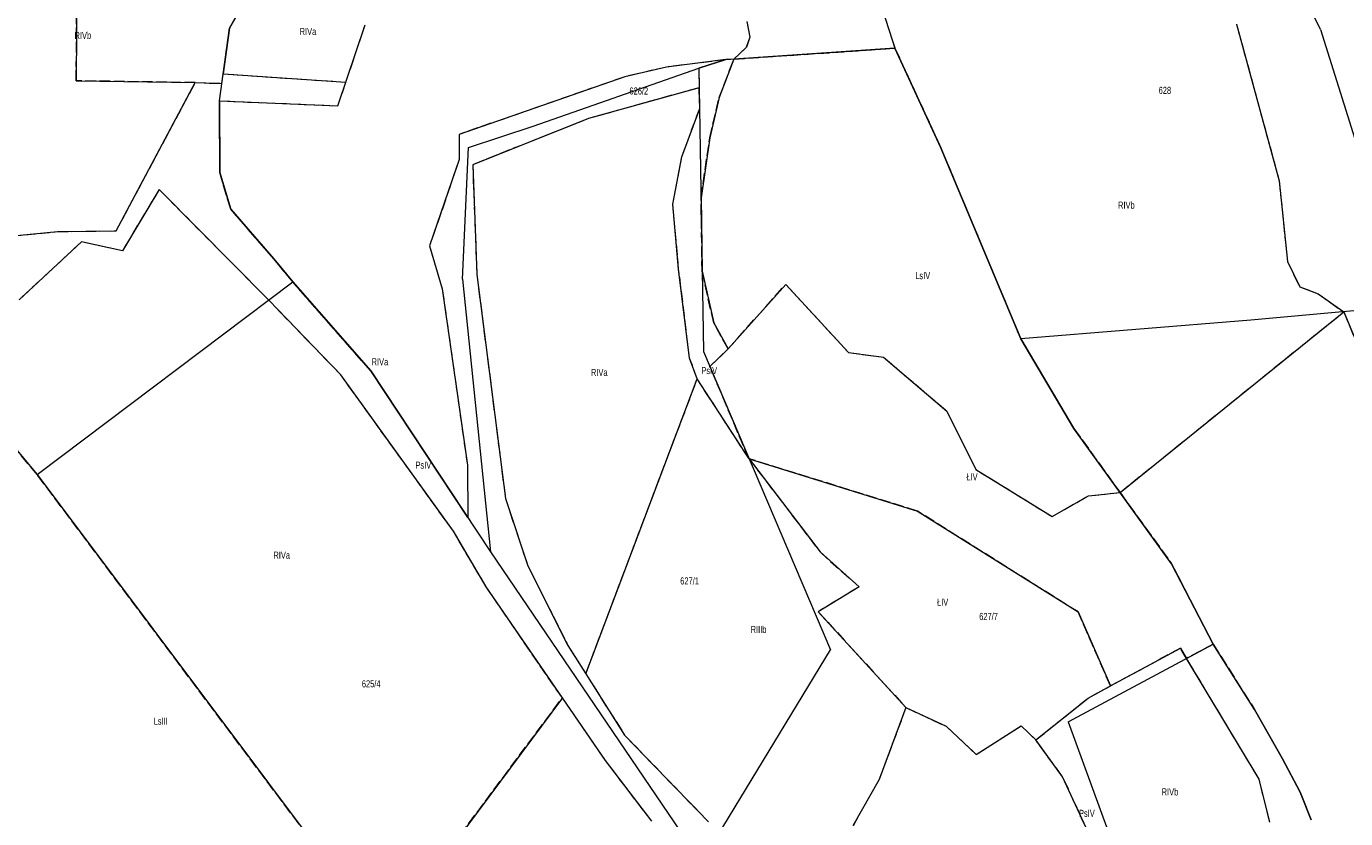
# Model space of a CAD drawing. Header units: metres. Extents: x 7496145 to 7500200, y 5498500 to 5502080.
# Tile 182 of 202: x 7498877 to 7499156, y 5501031 to 5501198. Entities that reach past the tile are written whole.
import ezdxf
from ezdxf.enums import TextEntityAlignment as Align

# ---------------------------------------------------------------- set-up
doc = ezdxf.new("R2010")
doc.units = ezdxf.units.M
doc.header["$MEASUREMENT"] = 0
for name, pattern in [('2.25_0.75', [3, 2.25, -0.75]), ('219-1000', [0]), ('egug-1000', [0])]:
    doc.linetypes.add(name, pattern=pattern)
for name, color, linetype in [('209-oznaczenie konturu klasyfikacyjnego', 7, 'CONTINUOUS'), ('211-numer działki ewidencyjnej', 7, 'CONTINUOUS'), ('217-kontur klasyfikacyjny', 7, 'CONTINUOUS'), ('218-kontur użytku gruntowego', 7, 'CONTINUOUS'), ('219-działka ewidencyjna', 7, 'CONTINUOUS')]:
    doc.layers.add(name, color=color, linetype=linetype)
doc.styles.get("Standard").update_dxf_attribs({"font": 'Working1250', "width": 0.75})

msp = doc.modelspace()

# ---------------------------------------------------------------- linework, layer by layer
at = {"layer": '217-kontur klasyfikacyjny', "color": 3, "linetype": '2.25_0.75', "lineweight": 18, "flags": 128}
for points in [[(7498887.54, 5501186.81), (7498887.84, 5501229.49)], [(7498920.05, 5501197.95), (7498923.74, 5501204.49)], [(7499058.43, 5501201.6), (7499060.98, 5501193.71)], [(7498918.68, 5501188.28), (7498920.05, 5501197.95)], [(7498944.66, 5501186.49), (7498948.78, 5501198.65)], [(7499029.62, 5501199.36), (7499030.24, 5501196.05)], [(7499133.35, 5501198.77), (7499142.38, 5501165.59)], [(7499030.24, 5501196.05), (7499029.48, 5501193.85)], [(7499029.48, 5501193.85), (7499026.86, 5501191.36)], [(7499026.86, 5501191.36), (7499060.98, 5501193.71)], [(7499060.98, 5501193.71), (7499070.71, 5501172.61)], [(7499012.58, 5501189.71), (7499003.75, 5501187.64)], [(7499025.16, 5501191.28), (7499012.58, 5501189.71)], [(7499025.16, 5501191.28), (7499019.43, 5501189.44)], [(7499019.43, 5501189.44), (7499019.5, 5501185.33)], [(7499023.76, 5501183.24), (7499026.86, 5501191.36)], [(7499026.86, 5501191.36), (7499025.16, 5501191.28)], [(7498912.74, 5501186.4), (7498887.54, 5501186.81)], [(7498918.39, 5501186.25), (7498918.68, 5501188.28)], [(7498918.68, 5501188.28), (7498944.66, 5501186.49)], [(7498942.97, 5501181.5), (7498944.66, 5501186.49)], [(7499003.75, 5501187.64), (7498968.67, 5501175.44)], [(7498895.98, 5501155), (7498912.74, 5501186.4)], [(7498912.74, 5501186.4), (7498918.39, 5501186.25)], [(7499019.5, 5501185.33), (7498996.09, 5501178.8)], [(7499019.63, 5501180.95), (7499019.5, 5501185.33)], [(7498917.98, 5501167.34), (7498917.87, 5501182.55)], [(7498917.87, 5501182.55), (7498942.97, 5501181.5)], [(7499015.83, 5501170.72), (7499019.63, 5501180.95)], [(7499021.76, 5501174.69), (7499023.76, 5501183.24)], [(7498996.09, 5501178.8), (7498971.54, 5501169.03)], [(7498968.67, 5501175.44), (7498968.69, 5501170.12)], [(7499019.91, 5501162.01), (7499021.76, 5501174.69)], [(7499070.71, 5501172.61), (7499087.63, 5501132.14)], [(7498968.69, 5501170.12), (7498962.41, 5501151.83)], [(7499013.9, 5501160.66), (7499015.83, 5501170.72)], [(7498920.27, 5501159.61), (7498917.98, 5501167.34)], [(7498971.54, 5501169.03), (7498972.41, 5501145.8)], [(7499142.38, 5501165.59), (7499144.13, 5501148.52)], [(7498905.12, 5501163.78), (7498897.32, 5501150.76)], [(7498928.33, 5501140.33), (7498905.12, 5501163.78)], [(7499020.14, 5501146.44), (7499019.91, 5501162.01)], [(7498929.41, 5501149.11), (7498920.27, 5501159.61)], [(7499015.17, 5501146.93), (7499013.9, 5501160.66)], [(7498864.66, 5501153.07), (7498883.56, 5501154.86)], [(7498883.56, 5501154.86), (7498895.98, 5501155)], [(7498888.7, 5501152.7), (7498875.44, 5501140.43)], [(7498897.32, 5501150.76), (7498888.7, 5501152.7)], [(7498962.41, 5501151.83), (7498965.08, 5501142.73)], [(7498933.44, 5501144.18), (7498929.41, 5501149.11)], [(7499144.13, 5501148.52), (7499146.75, 5501143.14)], [(7498972.41, 5501145.8), (7498978.47, 5501098.31)], [(7499017.49, 5501128.06), (7499015.17, 5501146.93)], [(7499022.61, 5501135.51), (7499020.14, 5501146.44)], [(7498949.99, 5501125.33), (7498933.44, 5501144.18)], [(7498965.08, 5501142.73), (7498970.42, 5501105.38)], [(7499025.63, 5501130), (7499037.84, 5501143.66)], [(7499037.84, 5501143.66), (7499051.15, 5501129.24)], [(7499146.75, 5501143.14), (7499150.62, 5501141.69)], [(7498943.61, 5501124.49), (7498928.33, 5501140.33)], [(7499150.62, 5501141.69), (7499156.06, 5501137.85)], [(7499108.67, 5501099.61), (7499156.06, 5501137.85)], [(7499156.06, 5501137.85), (7499172.91, 5501097.33)], [(7499025.63, 5501130), (7499022.61, 5501135.51)], [(7499087.63, 5501132.14), (7499098.88, 5501113.15)], [(7499019.09, 5501123.64), (7499017.49, 5501128.06)], [(7499021.79, 5501126.26), (7499025.63, 5501130)], [(7499051.15, 5501129.24), (7499058.53, 5501128.28)], [(7499058.53, 5501128.28), (7499071.98, 5501116.83)], [(7498970.53, 5501094.27), (7498949.99, 5501125.33)], [(7499030.07, 5501106.74), (7499021.79, 5501126.26)], [(7498967.45, 5501091.38), (7498943.61, 5501124.49)], [(7498995.51, 5501061.2), (7499019.09, 5501123.64)], [(7499030.07, 5501106.74), (7499019.09, 5501123.64)], [(7498879.27, 5501103.37), (7498867.21, 5501117.83)], [(7499071.98, 5501116.83), (7499078.14, 5501104.46)], [(7499098.88, 5501113.15), (7499108.67, 5501099.61)], [(7498970.42, 5501105.38), (7498970.53, 5501094.27)], [(7499030.07, 5501106.74), (7499045.12, 5501087)], [(7499065.73, 5501095.67), (7499030.07, 5501106.74)], [(7498952.76, 5501005.35), (7498879.27, 5501103.37)], [(7499078.14, 5501104.46), (7499094.28, 5501094.5)], [(7498978.47, 5501098.31), (7498983.21, 5501084.08)], [(7499094.28, 5501094.5), (7499101.96, 5501098.86)], [(7499101.96, 5501098.86), (7499108.67, 5501099.61)], [(7499108.67, 5501099.61), (7499119.59, 5501084.5)], [(7499099.81, 5501074.28), (7499065.73, 5501095.67)], [(7498974.37, 5501079.62), (7498967.45, 5501091.38)], [(7499045.12, 5501087), (7499053.4, 5501079.62)], [(7498983.21, 5501084.08), (7498991.71, 5501067.2)], [(7499119.59, 5501084.5), (7499128.4, 5501067.45)], [(7498990.53, 5501056.11), (7498974.37, 5501079.62)], [(7499053.4, 5501079.62), (7499044.74, 5501074.33)], [(7499044.74, 5501074.33), (7499063.32, 5501054.04)], [(7499106.67, 5501058.62), (7499099.81, 5501074.28)], [(7498991.71, 5501067.2), (7498995.51, 5501061.2)], [(7499121.46, 5501066.61), (7499106.67, 5501058.62)], [(7499122.77, 5501064.44), (7499121.46, 5501066.61)], [(7499128.4, 5501067.45), (7499122.77, 5501064.44)], [(7499128.4, 5501067.45), (7499137.18, 5501053.64)], [(7499138.11, 5501038.9), (7499122.77, 5501064.44)], [(7498995.51, 5501061.2), (7499003.7, 5501048.22)], [(7499101.93, 5501056.05), (7499106.67, 5501058.62)], [(7498952.76, 5501005.35), (7498990.53, 5501056.11)], [(7498999.68, 5501042.8), (7498990.53, 5501056.11)], [(7499090.81, 5501047.17), (7499101.93, 5501056.05)], [(7499063.32, 5501054.04), (7499057.62, 5501038.79)], [(7499063.32, 5501054.04), (7499071.82, 5501050.07)], [(7499137.18, 5501053.64), (7499143.11, 5501043.15)], [(7499071.82, 5501050.07), (7499078.22, 5501044.11)], [(7499078.22, 5501044.11), (7499087.71, 5501050.18)], [(7499087.71, 5501050.18), (7499090.81, 5501047.17)], [(7499003.7, 5501048.22), (7499021.5, 5501029.8)], [(7499096.51, 5501039.39), (7499090.81, 5501047.17)], [(7499009.49, 5501029.95), (7498999.68, 5501042.8)], [(7499143.11, 5501043.15), (7499146.83, 5501036.1)], [(7499057.62, 5501038.79), (7499052.1, 5501028.97)], [(7499101.48, 5501028.56), (7499096.51, 5501039.39)], [(7499140.4, 5501029.75), (7499138.11, 5501038.9)], [(7499146.83, 5501036.1), (7499149.16, 5501030.24)]]:
    msp.add_lwpolyline(points, dxfattribs=at)
at = {"layer": '218-kontur użytku gruntowego', "color": 3, "linetype": 'egug-1000', "lineweight": 18, "flags": 128}
for points in [[(7498887.84, 5501229.49), (7498887.54, 5501186.81)], [(7498923.74, 5501204.49), (7498920.05, 5501197.95)], [(7499058.43, 5501201.6), (7499060.98, 5501193.71)], [(7498920.05, 5501197.95), (7498918.68, 5501188.28)], [(7498944.66, 5501186.49), (7498948.78, 5501198.65)], [(7499029.62, 5501199.36), (7499030.24, 5501196.05)], [(7499133.35, 5501198.77), (7499142.38, 5501165.59)], [(7499030.24, 5501196.05), (7499029.48, 5501193.85)], [(7499029.48, 5501193.85), (7499026.86, 5501191.36)], [(7499060.98, 5501193.71), (7499026.86, 5501191.36)], [(7499070.71, 5501172.61), (7499060.98, 5501193.71)], [(7499012.58, 5501189.71), (7499003.75, 5501187.64)], [(7499025.16, 5501191.28), (7499012.58, 5501189.71)], [(7499025.16, 5501191.28), (7499019.43, 5501189.44)], [(7499019.43, 5501189.44), (7499019.5, 5501185.33)], [(7499026.86, 5501191.36), (7499023.76, 5501183.24)], [(7499026.86, 5501191.36), (7499025.16, 5501191.28)], [(7498887.54, 5501186.81), (7498912.74, 5501186.4)], [(7498918.39, 5501186.25), (7498918.68, 5501188.28)], [(7498918.68, 5501188.28), (7498944.66, 5501186.49)], [(7498942.97, 5501181.5), (7498944.66, 5501186.49)], [(7499003.75, 5501187.64), (7498968.67, 5501175.44)], [(7498895.98, 5501155), (7498912.74, 5501186.4)], [(7498912.74, 5501186.4), (7498918.39, 5501186.25)], [(7499019.5, 5501185.33), (7498996.09, 5501178.8)], [(7499019.63, 5501180.95), (7499019.5, 5501185.33)], [(7498917.98, 5501167.34), (7498917.87, 5501182.55)], [(7498917.87, 5501182.55), (7498942.97, 5501181.5)], [(7499015.83, 5501170.72), (7499019.63, 5501180.95)], [(7499023.76, 5501183.24), (7499021.76, 5501174.69)], [(7498996.09, 5501178.8), (7498971.54, 5501169.03)], [(7498968.67, 5501175.44), (7498968.69, 5501170.12)], [(7499021.76, 5501174.69), (7499019.91, 5501162.01)], [(7499087.63, 5501132.14), (7499070.71, 5501172.61)], [(7498968.69, 5501170.12), (7498962.41, 5501151.83)], [(7499013.9, 5501160.66), (7499015.83, 5501170.72)], [(7498920.27, 5501159.61), (7498917.98, 5501167.34)], [(7498971.54, 5501169.03), (7498972.41, 5501145.8)], [(7499142.38, 5501165.59), (7499144.13, 5501148.52)], [(7498905.12, 5501163.78), (7498897.32, 5501150.76)], [(7498928.33, 5501140.33), (7498905.12, 5501163.78)], [(7499019.91, 5501162.01), (7499020.14, 5501146.44)], [(7498929.41, 5501149.11), (7498920.27, 5501159.61)], [(7499015.17, 5501146.93), (7499013.9, 5501160.66)], [(7498864.66, 5501153.07), (7498883.56, 5501154.86)], [(7498883.56, 5501154.86), (7498895.98, 5501155)], [(7498888.7, 5501152.7), (7498875.44, 5501140.43)], [(7498897.32, 5501150.76), (7498888.7, 5501152.7)], [(7498962.41, 5501151.83), (7498965.08, 5501142.73)], [(7498933.44, 5501144.18), (7498929.41, 5501149.11)], [(7499144.13, 5501148.52), (7499146.75, 5501143.14)], [(7498972.41, 5501145.8), (7498978.47, 5501098.31)], [(7499017.49, 5501128.06), (7499015.17, 5501146.93)], [(7499020.14, 5501146.44), (7499022.61, 5501135.51)], [(7498949.99, 5501125.33), (7498933.44, 5501144.18)], [(7498965.08, 5501142.73), (7498970.42, 5501105.38)], [(7499025.63, 5501130), (7499037.84, 5501143.66)], [(7499037.84, 5501143.66), (7499051.15, 5501129.24)], [(7499146.75, 5501143.14), (7499150.62, 5501141.69)], [(7498943.61, 5501124.49), (7498928.33, 5501140.33)], [(7499150.62, 5501141.69), (7499156.06, 5501137.85)], [(7499108.67, 5501099.61), (7499156.06, 5501137.85)], [(7499156.06, 5501137.85), (7499172.91, 5501097.33)], [(7499022.61, 5501135.51), (7499025.63, 5501130)], [(7499098.88, 5501113.15), (7499087.63, 5501132.14)], [(7499019.09, 5501123.64), (7499017.49, 5501128.06)], [(7499025.63, 5501130), (7499021.79, 5501126.26)], [(7499051.15, 5501129.24), (7499058.53, 5501128.28)], [(7499058.53, 5501128.28), (7499071.98, 5501116.83)], [(7498970.53, 5501094.27), (7498949.99, 5501125.33)], [(7499021.79, 5501126.26), (7499030.07, 5501106.74)], [(7498967.45, 5501091.38), (7498943.61, 5501124.49)], [(7498995.51, 5501061.2), (7499019.09, 5501123.64)], [(7499030.07, 5501106.74), (7499019.09, 5501123.64)], [(7498867.21, 5501117.83), (7498879.27, 5501103.37)], [(7499071.98, 5501116.83), (7499078.14, 5501104.46)], [(7499108.67, 5501099.61), (7499098.88, 5501113.15)], [(7498970.42, 5501105.38), (7498970.53, 5501094.27)], [(7499030.07, 5501106.74), (7499065.73, 5501095.67)], [(7499030.07, 5501106.74), (7499045.12, 5501087)], [(7498879.27, 5501103.37), (7498952.76, 5501005.35)], [(7499078.14, 5501104.46), (7499094.28, 5501094.5)], [(7498978.47, 5501098.31), (7498983.21, 5501084.08)], [(7499094.28, 5501094.5), (7499101.96, 5501098.86)], [(7499101.96, 5501098.86), (7499108.67, 5501099.61)], [(7499119.59, 5501084.5), (7499108.67, 5501099.61)], [(7499065.73, 5501095.67), (7499099.81, 5501074.28)], [(7498974.37, 5501079.62), (7498967.45, 5501091.38)], [(7499045.12, 5501087), (7499053.4, 5501079.62)], [(7498983.21, 5501084.08), (7498991.71, 5501067.2)], [(7499128.4, 5501067.45), (7499119.59, 5501084.5)], [(7498990.53, 5501056.11), (7498974.37, 5501079.62)], [(7499053.4, 5501079.62), (7499044.74, 5501074.33)], [(7499044.74, 5501074.33), (7499063.32, 5501054.04)], [(7499099.81, 5501074.28), (7499106.67, 5501058.62)], [(7498991.71, 5501067.2), (7498995.51, 5501061.2)], [(7499106.67, 5501058.62), (7499121.46, 5501066.61)], [(7499121.46, 5501066.61), (7499122.77, 5501064.44)], [(7499122.77, 5501064.44), (7499128.4, 5501067.45)], [(7499137.18, 5501053.64), (7499128.4, 5501067.45)], [(7499138.11, 5501038.9), (7499122.77, 5501064.44)], [(7498995.51, 5501061.2), (7499003.7, 5501048.22)], [(7499101.93, 5501056.05), (7499106.67, 5501058.62)], [(7498990.53, 5501056.11), (7498952.76, 5501005.35)], [(7498999.68, 5501042.8), (7498990.53, 5501056.11)], [(7499090.81, 5501047.17), (7499101.93, 5501056.05)], [(7499063.32, 5501054.04), (7499057.62, 5501038.79)], [(7499063.32, 5501054.04), (7499071.82, 5501050.07)], [(7499143.11, 5501043.15), (7499137.18, 5501053.64)], [(7499071.82, 5501050.07), (7499078.22, 5501044.11)], [(7499078.22, 5501044.11), (7499087.71, 5501050.18)], [(7499087.71, 5501050.18), (7499090.81, 5501047.17)], [(7499003.7, 5501048.22), (7499021.5, 5501029.8)], [(7499096.51, 5501039.39), (7499090.81, 5501047.17)], [(7499009.49, 5501029.95), (7498999.68, 5501042.8)], [(7499146.83, 5501036.1), (7499143.11, 5501043.15)], [(7499057.62, 5501038.79), (7499052.1, 5501028.97)], [(7499101.48, 5501028.56), (7499096.51, 5501039.39)], [(7499140.4, 5501029.75), (7499138.11, 5501038.9)], [(7499149.16, 5501030.24), (7499146.83, 5501036.1)]]:
    msp.add_lwpolyline(points, dxfattribs=at)
at = {"layer": '219-działka ewidencyjna', "color": 3, "linetype": '219-1000', "lineweight": 18, "flags": 128}
for points in [[(7499151.13, 5501197.66), (7499131.68, 5501236.87)], [(7498920.05, 5501197.95), (7498939.13, 5501231.75)], [(7499058.43, 5501201.6), (7499060.98, 5501193.71)], [(7498917.87, 5501182.55), (7498920.05, 5501197.95)], [(7498942.97, 5501181.5), (7498948.78, 5501198.65)], [(7499151.13, 5501197.66), (7499164.87, 5501154.01)], [(7499025.16, 5501191.28), (7499060.98, 5501193.71)], [(7499060.98, 5501193.71), (7499070.71, 5501172.61)], [(7498984.38, 5501177.17), (7499019.43, 5501189.44)], [(7499019.43, 5501189.44), (7499025.16, 5501191.28)], [(7499019.43, 5501189.44), (7499020.42, 5501129.49)], [(7498917.87, 5501182.55), (7498942.97, 5501181.5)], [(7498917.87, 5501182.55), (7498917.98, 5501167.34)], [(7498970.63, 5501172.69), (7498984.38, 5501177.17)], [(7498969.36, 5501144.81), (7498970.63, 5501172.69)], [(7499070.71, 5501172.61), (7499087.63, 5501132.14)], [(7498917.98, 5501167.34), (7498920.27, 5501159.61)], [(7498920.27, 5501159.61), (7498929.41, 5501149.11)], [(7498929.41, 5501149.11), (7498933.44, 5501144.18)], [(7498969.36, 5501144.81), (7498975.34, 5501086.99)], [(7498879.27, 5501103.37), (7498933.44, 5501144.18)], [(7498933.44, 5501144.18), (7498949.99, 5501125.33)], [(7499175.26, 5501139.59), (7499136.37, 5501136.07)], [(7499136.37, 5501136.07), (7499087.63, 5501132.14)], [(7499087.63, 5501132.14), (7499098.88, 5501113.15)], [(7499020.42, 5501129.49), (7499047.31, 5501066.3)], [(7498949.99, 5501125.33), (7498975.34, 5501086.99)], [(7499119.59, 5501084.5), (7499098.88, 5501113.15)], [(7498879.27, 5501103.37), (7498975.18, 5500975.44)], [(7498975.34, 5501086.99), (7499016.82, 5501025.89)], [(7499119.59, 5501084.5), (7499128.4, 5501067.45)], [(7499019.96, 5501021.13), (7499047.31, 5501066.3)], [(7499097.65, 5501050.98), (7499128.4, 5501067.45)], [(7499137.18, 5501053.64), (7499128.4, 5501067.45)], [(7499137.18, 5501053.64), (7499143.11, 5501043.15)], [(7499097.65, 5501050.98), (7499116.08, 5501000.52)], [(7499143.11, 5501043.15), (7499146.83, 5501036.1)], [(7499146.83, 5501036.1), (7499149.16, 5501030.24)]]:
    msp.add_lwpolyline(points, dxfattribs=at)

# ---------------------------------------------------------------- texts
at = {"layer": '209-oznaczenie konturu klasyfikacyjnego', "color": 3, "linetype": 'Continuous', "lineweight": 18, "width": 0.79}
for s, p in [('RIVa', (7498934.88, 5501196.49)), ('RIVb', (7498887.19, 5501195.66)), ('RIVb', (7499108.25, 5501159.7)), ('LsIV', (7499065.29, 5501144.78)), ('RIVa', (7498950.12, 5501126.52)), ('RIVa', (7498996.59, 5501124.28)), ('PsIV', (7499019.98, 5501124.67)), ('PsIV', (7498959.41, 5501104.64)), ('ŁIV', (7499076.12, 5501102.14)), ('RIVa', (7498929.32, 5501085.57)), ('ŁIV', (7499069.9, 5501075.61)), ('RIIIb', (7499030.42, 5501069.83)), ('LsIII', (7498903.94, 5501050.41)), ('RIVb', (7499117.49, 5501035.42)), ('PsIV', (7499099.97, 5501030.89))]:
    msp.add_text(s, height=1.5, dxfattribs=at).set_placement(p)
at = {"layer": '211-numer działki ewidencyjnej', "color": 3, "linetype": 'Continuous', "lineweight": 18, "width": 0.79}
for s, p in [('626/2', (7499004.74, 5501185.39)), ('628', (7499116.85, 5501185.52)), ('627/1', (7499015.5, 5501081.61)), ('627/7', (7499078.84, 5501074.09)), ('625/4', (7498948.05, 5501059.81))]:
    msp.add_text(s, height=1.5, dxfattribs=at).set_placement(p, align=Align.TOP_LEFT)

doc.saveas('drawing.dxf')
